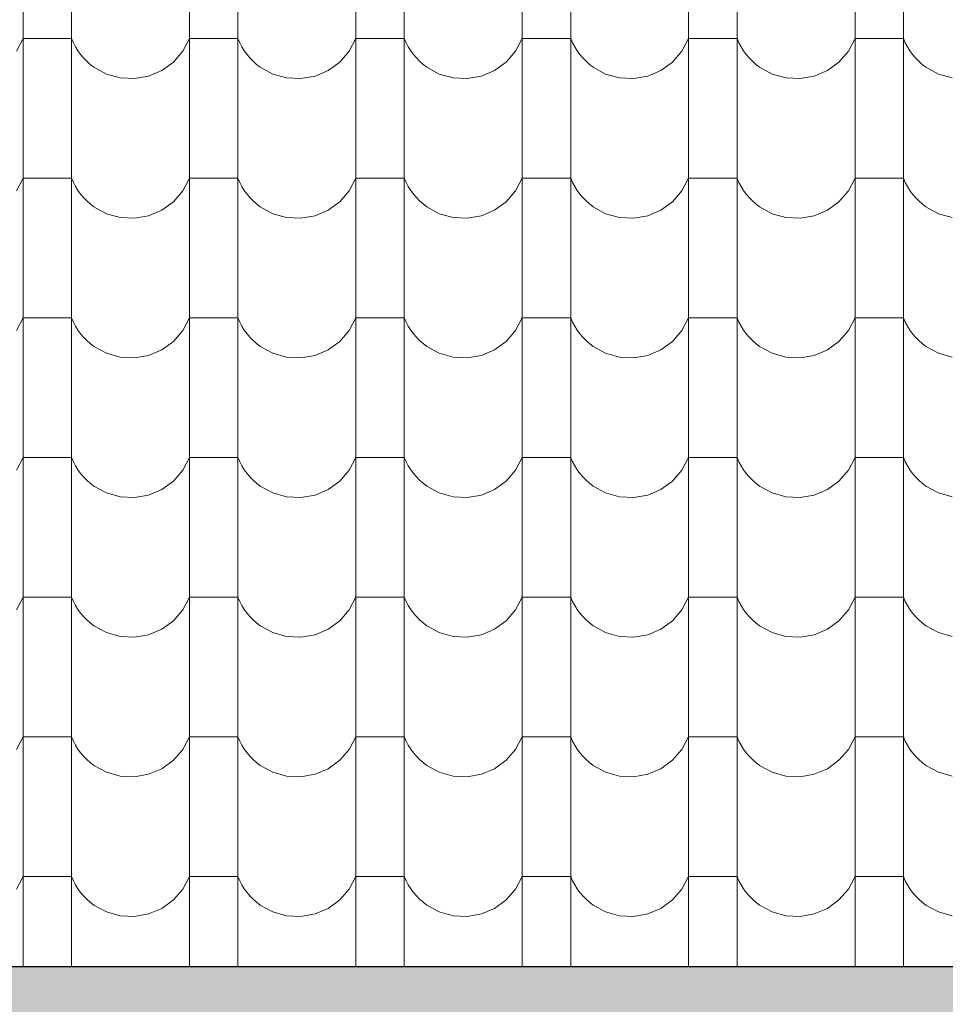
# Model space of a CAD drawing. Header units: millimetres. Extents: x -29624 to 9939, y -6894 to 6495.
# Tile 95 of 243: x -7192 to -7009, y -5443 to -5248. Entities that reach past the tile are written whole.
import ezdxf

# ---------------------------------------------------------------- set-up
doc = ezdxf.new("R2010")
doc.units = ezdxf.units.MM
doc.header["$MEASUREMENT"] = 0
doc.layers.add('810-G Ogólne', color=7, linetype='Continuous')
doc.layers.add('990-D Import IFC', color=7, linetype='Continuous')

# ---------------------------------------------------------------- blocks, each defined once
blk = doc.blocks.new('*X1830', base_point=(515069.4, 47309.9))
at = {"layer": '990-D Import IFC', "color": 251, "linetype": 'Continuous', "lineweight": 13, "true_color": 0x6a6a6a}
for p, q in [((528881.4, -40222.1), (528881.4, -40499.1)), ((528977.5, -40222.1), (528977.5, -40499.1)), ((529211.4, -40222.1), (529211.4, -40499.1)), ((529307.5, -40222.1), (529307.5, -40499.1)), ((529541.4, -40222.1), (529541.4, -40499.1)), ((529637.5, -40222.1), (529637.5, -40499.1)), ((529871.4, -40222.1), (529871.4, -40499.1)), ((529967.5, -40222.1), (529967.5, -40499.1)), ((530201.4, -40222.1), (530201.4, -40499.1)), ((530297.5, -40222.1), (530297.5, -40499.1)), ((530531.4, -40222.1), (530531.4, -40499.1)), ((530627.5, -40222.1), (530627.5, -40499.1)), ((528868.1, -40355.2), (528881.4, -40330.2)), ((528929.4, -40330.2), (528881.4, -40330.2)), ((528977.5, -40330.2), (528929.4, -40330.2)), ((528977.5, -40330.2), (528981.1, -40338.5)), ((529198.1, -40355.2), (529211.4, -40330.2)), ((529259.4, -40330.2), (529211.4, -40330.2)), ((529307.5, -40330.2), (529259.4, -40330.2)), ((529307.5, -40330.2), (529311.1, -40338.5)), ((529528.1, -40355.2), (529541.4, -40330.2)), ((529589.4, -40330.2), (529541.4, -40330.2)), ((529637.5, -40330.2), (529589.4, -40330.2)), ((529637.5, -40330.2), (529641.1, -40338.5)), ((529858.1, -40355.2), (529871.4, -40330.2)), ((529919.4, -40330.2), (529871.4, -40330.2)), ((529967.5, -40330.2), (529919.4, -40330.2)), ((529967.5, -40330.2), (529971.1, -40338.5)), ((530188.1, -40355.2), (530201.4, -40330.2)), ((530249.4, -40330.2), (530201.4, -40330.2)), ((530297.5, -40330.2), (530249.4, -40330.2)), ((530297.5, -40330.2), (530301.1, -40338.5)), ((530518.1, -40355.2), (530531.4, -40330.2)), ((530579.4, -40330.2), (530531.4, -40330.2)), ((530627.5, -40330.2), (530579.4, -40330.2)), ((530627.5, -40330.2), (530631.1, -40338.5)), ((528981.1, -40338.5), (528985.4, -40346.6)), ((528985.4, -40346.6), (528990.2, -40354.3)), ((529311.1, -40338.5), (529315.4, -40346.6)), ((529315.4, -40346.6), (529320.2, -40354.3)), ((529641.1, -40338.5), (529645.4, -40346.6)), ((529645.4, -40346.6), (529650.2, -40354.3)), ((529971.1, -40338.5), (529975.4, -40346.6)), ((529975.4, -40346.6), (529980.2, -40354.3)), ((530301.1, -40338.5), (530305.4, -40346.6)), ((530305.4, -40346.6), (530310.2, -40354.3)), ((530631.1, -40338.5), (530635.4, -40346.6)), ((530635.4, -40346.6), (530640.2, -40354.3)), ((528990.2, -40354.3), (528995.5, -40361.7)), ((528995.5, -40361.7), (529001.4, -40368.6)), ((529001.4, -40368.6), (529007.8, -40375.1)), ((529179.4, -40376.7), (529198.1, -40355.2)), ((529320.2, -40354.3), (529325.5, -40361.7)), ((529325.5, -40361.7), (529331.4, -40368.6)), ((529331.4, -40368.6), (529337.8, -40375.1)), ((529509.4, -40376.7), (529528.1, -40355.2)), ((529650.2, -40354.3), (529655.5, -40361.7)), ((529655.5, -40361.7), (529661.4, -40368.6)), ((529661.4, -40368.6), (529667.8, -40375.1)), ((529839.4, -40376.7), (529858.1, -40355.2)), ((529980.2, -40354.3), (529985.5, -40361.7)), ((529985.5, -40361.7), (529991.4, -40368.6)), ((529991.4, -40368.6), (529997.8, -40375.1)), ((530169.4, -40376.7), (530188.1, -40355.2)), ((530310.2, -40354.3), (530315.5, -40361.7)), ((530315.5, -40361.7), (530321.4, -40368.6)), ((530321.4, -40368.6), (530327.8, -40375.1)), ((530499.4, -40376.7), (530518.1, -40355.2)), ((530640.2, -40354.3), (530645.5, -40361.7)), ((530645.5, -40361.7), (530651.4, -40368.6)), ((530651.4, -40368.6), (530657.8, -40375.1)), ((529007.8, -40375.1), (529014.6, -40381.2)), ((529014.6, -40381.2), (529021.9, -40386.7)), ((529021.9, -40386.7), (529046.7, -40400.4)), ((529156.5, -40393.4), (529179.4, -40376.7)), ((529337.8, -40375.1), (529344.6, -40381.2)), ((529344.6, -40381.2), (529351.9, -40386.7)), ((529351.9, -40386.7), (529376.7, -40400.4)), ((529486.5, -40393.4), (529509.4, -40376.7)), ((529667.8, -40375.1), (529674.6, -40381.2)), ((529674.6, -40381.2), (529681.9, -40386.7)), ((529681.9, -40386.7), (529706.7, -40400.4)), ((529816.5, -40393.4), (529839.4, -40376.7)), ((529997.8, -40375.1), (530004.6, -40381.2)), ((530004.6, -40381.2), (530011.9, -40386.7)), ((530011.9, -40386.7), (530036.7, -40400.4)), ((530146.5, -40393.4), (530169.4, -40376.7)), ((530327.8, -40375.1), (530334.6, -40381.2)), ((530334.6, -40381.2), (530341.9, -40386.7)), ((530341.9, -40386.7), (530366.7, -40400.4)), ((530476.5, -40393.4), (530499.4, -40376.7)), ((530657.8, -40375.1), (530664.6, -40381.2)), ((530664.6, -40381.2), (530671.9, -40386.7)), ((530671.9, -40386.7), (530696.7, -40400.4)), ((529046.7, -40400.4), (529074.1, -40408.1)), ((529074.1, -40408.1), (529102.4, -40409.5)), ((529102.4, -40409.5), (529130.4, -40404.5)), ((529130.4, -40404.5), (529156.5, -40393.4)), ((529376.7, -40400.4), (529404.1, -40408.1)), ((529404.1, -40408.1), (529432.4, -40409.5)), ((529432.4, -40409.5), (529460.4, -40404.5)), ((529460.4, -40404.5), (529486.5, -40393.4)), ((529706.7, -40400.4), (529734.1, -40408.1)), ((529734.1, -40408.1), (529762.4, -40409.5)), ((529762.4, -40409.5), (529790.4, -40404.5)), ((529790.4, -40404.5), (529816.5, -40393.4)), ((530036.7, -40400.4), (530064.1, -40408.1)), ((530064.1, -40408.1), (530092.4, -40409.5)), ((530092.4, -40409.5), (530120.4, -40404.5)), ((530120.4, -40404.5), (530146.5, -40393.4)), ((530366.7, -40400.4), (530394.1, -40408.1)), ((530394.1, -40408.1), (530422.4, -40409.5)), ((530422.4, -40409.5), (530450.4, -40404.5)), ((530450.4, -40404.5), (530476.5, -40393.4)), ((530696.7, -40400.4), (530724.1, -40408.1)), ((528881.4, -40499.1), (528881.4, -40776.1)), ((528977.5, -40499.1), (528977.5, -40776.1)), ((529211.4, -40499.1), (529211.4, -40776.1)), ((529307.5, -40499.1), (529307.5, -40776.1)), ((529541.4, -40499.1), (529541.4, -40776.1)), ((529637.5, -40499.1), (529637.5, -40776.1)), ((529871.4, -40499.1), (529871.4, -40776.1)), ((529967.5, -40499.1), (529967.5, -40776.1)), ((530201.4, -40499.1), (530201.4, -40776.1)), ((530297.5, -40499.1), (530297.5, -40776.1)), ((530531.4, -40499.1), (530531.4, -40776.1)), ((530627.5, -40499.1), (530627.5, -40776.1)), ((528868.1, -40632.2), (528881.4, -40607.2)), ((528929.4, -40607.2), (528881.4, -40607.2)), ((528977.5, -40607.2), (528929.4, -40607.2)), ((528977.5, -40607.2), (528981.1, -40615.5)), ((528981.1, -40615.5), (528985.4, -40623.6)), ((529198.1, -40632.2), (529211.4, -40607.2)), ((529259.4, -40607.2), (529211.4, -40607.2)), ((529307.5, -40607.2), (529259.4, -40607.2)), ((529307.5, -40607.2), (529311.1, -40615.5)), ((529311.1, -40615.5), (529315.4, -40623.6)), ((529528.1, -40632.2), (529541.4, -40607.2)), ((529589.4, -40607.2), (529541.4, -40607.2)), ((529637.5, -40607.2), (529589.4, -40607.2)), ((529637.5, -40607.2), (529641.1, -40615.5)), ((529641.1, -40615.5), (529645.4, -40623.6)), ((529858.1, -40632.2), (529871.4, -40607.2)), ((529919.4, -40607.2), (529871.4, -40607.2)), ((529967.5, -40607.2), (529919.4, -40607.2)), ((529967.5, -40607.2), (529971.1, -40615.5)), ((529971.1, -40615.5), (529975.4, -40623.6)), ((530188.1, -40632.2), (530201.4, -40607.2)), ((530249.4, -40607.2), (530201.4, -40607.2)), ((530297.5, -40607.2), (530249.4, -40607.2)), ((530297.5, -40607.2), (530301.1, -40615.5)), ((530301.1, -40615.5), (530305.4, -40623.6)), ((530518.1, -40632.2), (530531.4, -40607.2)), ((530579.4, -40607.2), (530531.4, -40607.2)), ((530627.5, -40607.2), (530579.4, -40607.2)), ((530627.5, -40607.2), (530631.1, -40615.5)), ((530631.1, -40615.5), (530635.4, -40623.6)), ((528985.4, -40623.6), (528990.2, -40631.3)), ((528990.2, -40631.3), (528995.5, -40638.7)), ((528995.5, -40638.7), (529001.4, -40645.6)), ((529179.4, -40653.7), (529198.1, -40632.2)), ((529315.4, -40623.6), (529320.2, -40631.3)), ((529320.2, -40631.3), (529325.5, -40638.7)), ((529325.5, -40638.7), (529331.4, -40645.6)), ((529509.4, -40653.7), (529528.1, -40632.2)), ((529645.4, -40623.6), (529650.2, -40631.3)), ((529650.2, -40631.3), (529655.5, -40638.7)), ((529655.5, -40638.7), (529661.4, -40645.6)), ((529839.4, -40653.7), (529858.1, -40632.2)), ((529975.4, -40623.6), (529980.2, -40631.3)), ((529980.2, -40631.3), (529985.5, -40638.7)), ((529985.5, -40638.7), (529991.4, -40645.6)), ((530169.4, -40653.7), (530188.1, -40632.2)), ((530305.4, -40623.6), (530310.2, -40631.3)), ((530310.2, -40631.3), (530315.5, -40638.7)), ((530315.5, -40638.7), (530321.4, -40645.6)), ((530499.4, -40653.7), (530518.1, -40632.2)), ((530635.4, -40623.6), (530640.2, -40631.3)), ((530640.2, -40631.3), (530645.5, -40638.7)), ((530645.5, -40638.7), (530651.4, -40645.6)), ((529001.4, -40645.6), (529007.8, -40652.1)), ((529007.8, -40652.1), (529014.6, -40658.2)), ((529014.6, -40658.2), (529021.9, -40663.7)), ((529156.5, -40670.4), (529179.4, -40653.7)), ((529331.4, -40645.6), (529337.8, -40652.1)), ((529337.8, -40652.1), (529344.6, -40658.2)), ((529344.6, -40658.2), (529351.9, -40663.7)), ((529486.5, -40670.4), (529509.4, -40653.7)), ((529661.4, -40645.6), (529667.8, -40652.1)), ((529667.8, -40652.1), (529674.6, -40658.2)), ((529674.6, -40658.2), (529681.9, -40663.7)), ((529816.5, -40670.4), (529839.4, -40653.7)), ((529991.4, -40645.6), (529997.8, -40652.1)), ((529997.8, -40652.1), (530004.6, -40658.2)), ((530004.6, -40658.2), (530011.9, -40663.7)), ((530146.5, -40670.4), (530169.4, -40653.7)), ((530321.4, -40645.6), (530327.8, -40652.1)), ((530327.8, -40652.1), (530334.6, -40658.2)), ((530334.6, -40658.2), (530341.9, -40663.7)), ((530476.5, -40670.4), (530499.4, -40653.7)), ((530651.4, -40645.6), (530657.8, -40652.1)), ((530657.8, -40652.1), (530664.6, -40658.2)), ((530664.6, -40658.2), (530671.9, -40663.7)), ((529021.9, -40663.7), (529046.7, -40677.4)), ((529046.7, -40677.4), (529074.1, -40685.1)), ((529102.4, -40686.5), (529130.4, -40681.5)), ((529130.4, -40681.5), (529156.5, -40670.4)), ((529351.9, -40663.7), (529376.7, -40677.4)), ((529376.7, -40677.4), (529404.1, -40685.1)), ((529432.4, -40686.5), (529460.4, -40681.5)), ((529460.4, -40681.5), (529486.5, -40670.4)), ((529681.9, -40663.7), (529706.7, -40677.4)), ((529706.7, -40677.4), (529734.1, -40685.1)), ((529762.4, -40686.5), (529790.4, -40681.5)), ((529790.4, -40681.5), (529816.5, -40670.4)), ((530011.9, -40663.7), (530036.7, -40677.4)), ((530036.7, -40677.4), (530064.1, -40685.1)), ((530092.4, -40686.5), (530120.4, -40681.5)), ((530120.4, -40681.5), (530146.5, -40670.4)), ((530341.9, -40663.7), (530366.7, -40677.4)), ((530366.7, -40677.4), (530394.1, -40685.1)), ((530422.4, -40686.5), (530450.4, -40681.5)), ((530450.4, -40681.5), (530476.5, -40670.4)), ((530671.9, -40663.7), (530696.7, -40677.4)), ((530696.7, -40677.4), (530724.1, -40685.1)), ((529074.1, -40685.1), (529102.4, -40686.5)), ((529404.1, -40685.1), (529432.4, -40686.5)), ((529734.1, -40685.1), (529762.4, -40686.5)), ((530064.1, -40685.1), (530092.4, -40686.5)), ((530394.1, -40685.1), (530422.4, -40686.5)), ((528881.4, -40776.1), (528881.4, -41053.1)), ((528977.5, -40776.1), (528977.5, -41053.1)), ((529211.4, -40776.1), (529211.4, -41053.1)), ((529307.5, -40776.1), (529307.5, -41053.1)), ((529541.4, -40776.1), (529541.4, -41053.1)), ((529637.5, -40776.1), (529637.5, -41053.1)), ((529871.4, -40776.1), (529871.4, -41053.1)), ((529967.5, -40776.1), (529967.5, -41053.1)), ((530201.4, -40776.1), (530201.4, -41053.1)), ((530297.5, -40776.1), (530297.5, -41053.1)), ((530531.4, -40776.1), (530531.4, -41053.1)), ((530627.5, -40776.1), (530627.5, -41053.1)), ((528868.1, -40909.2), (528881.4, -40884.2)), ((528929.4, -40884.2), (528881.4, -40884.2)), ((528977.5, -40884.2), (528929.4, -40884.2)), ((528977.5, -40884.2), (528981.1, -40892.5)), ((528981.1, -40892.5), (528985.4, -40900.6)), ((529198.1, -40909.2), (529211.4, -40884.2)), ((529259.4, -40884.2), (529211.4, -40884.2)), ((529307.5, -40884.2), (529259.4, -40884.2)), ((529307.5, -40884.2), (529311.1, -40892.5)), ((529311.1, -40892.5), (529315.4, -40900.6)), ((529528.1, -40909.2), (529541.4, -40884.2)), ((529589.4, -40884.2), (529541.4, -40884.2)), ((529637.5, -40884.2), (529589.4, -40884.2)), ((529637.5, -40884.2), (529641.1, -40892.5)), ((529641.1, -40892.5), (529645.4, -40900.6)), ((529858.1, -40909.2), (529871.4, -40884.2)), ((529919.4, -40884.2), (529871.4, -40884.2)), ((529967.5, -40884.2), (529919.4, -40884.2)), ((529967.5, -40884.2), (529971.1, -40892.5)), ((529971.1, -40892.5), (529975.4, -40900.6)), ((530188.1, -40909.2), (530201.4, -40884.2)), ((530249.4, -40884.2), (530201.4, -40884.2)), ((530297.5, -40884.2), (530249.4, -40884.2)), ((530297.5, -40884.2), (530301.1, -40892.5)), ((530301.1, -40892.5), (530305.4, -40900.6)), ((530518.1, -40909.2), (530531.4, -40884.2)), ((530579.4, -40884.2), (530531.4, -40884.2)), ((530627.5, -40884.2), (530579.4, -40884.2)), ((530627.5, -40884.2), (530631.1, -40892.5)), ((530631.1, -40892.5), (530635.4, -40900.6)), ((528985.4, -40900.6), (528990.2, -40908.3)), ((528990.2, -40908.3), (528995.5, -40915.7)), ((528995.5, -40915.7), (529001.4, -40922.6)), ((529179.4, -40930.7), (529198.1, -40909.2)), ((529315.4, -40900.6), (529320.2, -40908.3)), ((529320.2, -40908.3), (529325.5, -40915.7)), ((529325.5, -40915.7), (529331.4, -40922.6)), ((529509.4, -40930.7), (529528.1, -40909.2)), ((529645.4, -40900.6), (529650.2, -40908.3)), ((529650.2, -40908.3), (529655.5, -40915.7)), ((529655.5, -40915.7), (529661.4, -40922.6)), ((529839.4, -40930.7), (529858.1, -40909.2)), ((529975.4, -40900.6), (529980.2, -40908.3)), ((529980.2, -40908.3), (529985.5, -40915.7)), ((529985.5, -40915.7), (529991.4, -40922.6)), ((530169.4, -40930.7), (530188.1, -40909.2)), ((530305.4, -40900.6), (530310.2, -40908.3)), ((530310.2, -40908.3), (530315.5, -40915.7)), ((530315.5, -40915.7), (530321.4, -40922.6)), ((530499.4, -40930.7), (530518.1, -40909.2)), ((530635.4, -40900.6), (530640.2, -40908.3)), ((530640.2, -40908.3), (530645.5, -40915.7)), ((530645.5, -40915.7), (530651.4, -40922.6)), ((529001.4, -40922.6), (529007.8, -40929.1)), ((529007.8, -40929.1), (529014.6, -40935.2)), ((529014.6, -40935.2), (529021.9, -40940.7)), ((529156.5, -40947.4), (529179.4, -40930.7)), ((529331.4, -40922.6), (529337.8, -40929.1)), ((529337.8, -40929.1), (529344.6, -40935.2)), ((529344.6, -40935.2), (529351.9, -40940.7)), ((529486.5, -40947.4), (529509.4, -40930.7)), ((529661.4, -40922.6), (529667.8, -40929.1)), ((529667.8, -40929.1), (529674.6, -40935.2)), ((529674.6, -40935.2), (529681.9, -40940.7)), ((529816.5, -40947.4), (529839.4, -40930.7)), ((529991.4, -40922.6), (529997.8, -40929.1)), ((529997.8, -40929.1), (530004.6, -40935.2)), ((530004.6, -40935.2), (530011.9, -40940.7)), ((530146.5, -40947.4), (530169.4, -40930.7)), ((530321.4, -40922.6), (530327.8, -40929.1)), ((530327.8, -40929.1), (530334.6, -40935.2)), ((530334.6, -40935.2), (530341.9, -40940.7)), ((530476.5, -40947.4), (530499.4, -40930.7)), ((530651.4, -40922.6), (530657.8, -40929.1)), ((530657.8, -40929.1), (530664.6, -40935.2)), ((530664.6, -40935.2), (530671.9, -40940.7)), ((529021.9, -40940.7), (529046.7, -40954.4)), ((529046.7, -40954.4), (529074.1, -40962.1)), ((529130.4, -40958.5), (529156.5, -40947.4)), ((529351.9, -40940.7), (529376.7, -40954.4)), ((529376.7, -40954.4), (529404.1, -40962.1)), ((529460.4, -40958.5), (529486.5, -40947.4)), ((529681.9, -40940.7), (529706.7, -40954.4)), ((529706.7, -40954.4), (529734.1, -40962.1)), ((529790.4, -40958.5), (529816.5, -40947.4)), ((530011.9, -40940.7), (530036.7, -40954.4)), ((530036.7, -40954.4), (530064.1, -40962.1)), ((530120.4, -40958.5), (530146.5, -40947.4)), ((530341.9, -40940.7), (530366.7, -40954.4)), ((530366.7, -40954.4), (530394.1, -40962.1)), ((530450.4, -40958.5), (530476.5, -40947.4)), ((530671.9, -40940.7), (530696.7, -40954.4)), ((530696.7, -40954.4), (530724.1, -40962.1)), ((529074.1, -40962.1), (529102.4, -40963.5)), ((529102.4, -40963.5), (529130.4, -40958.5)), ((529404.1, -40962.1), (529432.4, -40963.5)), ((529432.4, -40963.5), (529460.4, -40958.5)), ((529734.1, -40962.1), (529762.4, -40963.5)), ((529762.4, -40963.5), (529790.4, -40958.5)), ((530064.1, -40962.1), (530092.4, -40963.5)), ((530092.4, -40963.5), (530120.4, -40958.5)), ((530394.1, -40962.1), (530422.4, -40963.5)), ((530422.4, -40963.5), (530450.4, -40958.5)), ((528881.4, -41053.1), (528881.4, -41330.1)), ((528977.5, -41053.1), (528977.5, -41330.1)), ((529211.4, -41053.1), (529211.4, -41330.1)), ((529307.5, -41053.1), (529307.5, -41330.1)), ((529541.4, -41053.1), (529541.4, -41330.1)), ((529637.5, -41053.1), (529637.5, -41330.1)), ((529871.4, -41053.1), (529871.4, -41330.1)), ((529967.5, -41053.1), (529967.5, -41330.1)), ((530201.4, -41053.1), (530201.4, -41330.1)), ((530297.5, -41053.1), (530297.5, -41330.1)), ((530531.4, -41053.1), (530531.4, -41330.1)), ((530627.5, -41053.1), (530627.5, -41330.1)), ((528868.1, -41186.2), (528881.4, -41161.2)), ((528929.4, -41161.2), (528881.4, -41161.2)), ((528977.5, -41161.2), (528929.4, -41161.2)), ((528977.5, -41161.2), (528981.1, -41169.5)), ((528981.1, -41169.5), (528985.4, -41177.6)), ((529198.1, -41186.2), (529211.4, -41161.2)), ((529259.4, -41161.2), (529211.4, -41161.2)), ((529307.5, -41161.2), (529259.4, -41161.2)), ((529307.5, -41161.2), (529311.1, -41169.5)), ((529311.1, -41169.5), (529315.4, -41177.6)), ((529528.1, -41186.2), (529541.4, -41161.2)), ((529589.4, -41161.2), (529541.4, -41161.2)), ((529637.5, -41161.2), (529589.4, -41161.2)), ((529637.5, -41161.2), (529641.1, -41169.5)), ((529641.1, -41169.5), (529645.4, -41177.6)), ((529858.1, -41186.2), (529871.4, -41161.2)), ((529919.4, -41161.2), (529871.4, -41161.2)), ((529967.5, -41161.2), (529919.4, -41161.2)), ((529967.5, -41161.2), (529971.1, -41169.5)), ((529971.1, -41169.5), (529975.4, -41177.6)), ((530188.1, -41186.2), (530201.4, -41161.2)), ((530249.4, -41161.2), (530201.4, -41161.2)), ((530297.5, -41161.2), (530249.4, -41161.2)), ((530297.5, -41161.2), (530301.1, -41169.5)), ((530301.1, -41169.5), (530305.4, -41177.6)), ((530518.1, -41186.2), (530531.4, -41161.2)), ((530579.4, -41161.2), (530531.4, -41161.2)), ((530627.5, -41161.2), (530579.4, -41161.2)), ((530627.5, -41161.2), (530631.1, -41169.5)), ((530631.1, -41169.5), (530635.4, -41177.6)), ((528985.4, -41177.6), (528990.2, -41185.3)), ((528990.2, -41185.3), (528995.5, -41192.7)), ((529179.4, -41207.7), (529198.1, -41186.2)), ((529315.4, -41177.6), (529320.2, -41185.3)), ((529320.2, -41185.3), (529325.5, -41192.7)), ((529509.4, -41207.7), (529528.1, -41186.2)), ((529645.4, -41177.6), (529650.2, -41185.3)), ((529650.2, -41185.3), (529655.5, -41192.7)), ((529839.4, -41207.7), (529858.1, -41186.2)), ((529975.4, -41177.6), (529980.2, -41185.3)), ((529980.2, -41185.3), (529985.5, -41192.7)), ((530169.4, -41207.7), (530188.1, -41186.2)), ((530305.4, -41177.6), (530310.2, -41185.3)), ((530310.2, -41185.3), (530315.5, -41192.7)), ((530499.4, -41207.7), (530518.1, -41186.2)), ((530635.4, -41177.6), (530640.2, -41185.3)), ((530640.2, -41185.3), (530645.5, -41192.7)), ((528995.5, -41192.7), (529001.4, -41199.6)), ((529001.4, -41199.6), (529007.8, -41206.1)), ((529007.8, -41206.1), (529014.6, -41212.2)), ((529156.5, -41224.4), (529179.4, -41207.7)), ((529325.5, -41192.7), (529331.4, -41199.6)), ((529331.4, -41199.6), (529337.8, -41206.1)), ((529337.8, -41206.1), (529344.6, -41212.2)), ((529486.5, -41224.4), (529509.4, -41207.7)), ((529655.5, -41192.7), (529661.4, -41199.6)), ((529661.4, -41199.6), (529667.8, -41206.1)), ((529667.8, -41206.1), (529674.6, -41212.2)), ((529816.5, -41224.4), (529839.4, -41207.7)), ((529985.5, -41192.7), (529991.4, -41199.6)), ((529991.4, -41199.6), (529997.8, -41206.1)), ((529997.8, -41206.1), (530004.6, -41212.2)), ((530146.5, -41224.4), (530169.4, -41207.7)), ((530315.5, -41192.7), (530321.4, -41199.6)), ((530321.4, -41199.6), (530327.8, -41206.1)), ((530327.8, -41206.1), (530334.6, -41212.2)), ((530476.5, -41224.4), (530499.4, -41207.7)), ((530645.5, -41192.7), (530651.4, -41199.6)), ((530651.4, -41199.6), (530657.8, -41206.1)), ((530657.8, -41206.1), (530664.6, -41212.2)), ((529014.6, -41212.2), (529021.9, -41217.7)), ((529021.9, -41217.7), (529046.7, -41231.4)), ((529130.4, -41235.5), (529156.5, -41224.4)), ((529344.6, -41212.2), (529351.9, -41217.7)), ((529351.9, -41217.7), (529376.7, -41231.4)), ((529460.4, -41235.5), (529486.5, -41224.4)), ((529674.6, -41212.2), (529681.9, -41217.7)), ((529681.9, -41217.7), (529706.7, -41231.4)), ((529790.4, -41235.5), (529816.5, -41224.4)), ((530004.6, -41212.2), (530011.9, -41217.7)), ((530011.9, -41217.7), (530036.7, -41231.4)), ((530120.4, -41235.5), (530146.5, -41224.4)), ((530334.6, -41212.2), (530341.9, -41217.7)), ((530341.9, -41217.7), (530366.7, -41231.4)), ((530450.4, -41235.5), (530476.5, -41224.4)), ((530664.6, -41212.2), (530671.9, -41217.7)), ((530671.9, -41217.7), (530696.7, -41231.4)), ((529046.7, -41231.4), (529074.1, -41239.1)), ((529074.1, -41239.1), (529102.4, -41240.5)), ((529102.4, -41240.5), (529130.4, -41235.5)), ((529376.7, -41231.4), (529404.1, -41239.1)), ((529404.1, -41239.1), (529432.4, -41240.5)), ((529432.4, -41240.5), (529460.4, -41235.5)), ((529706.7, -41231.4), (529734.1, -41239.1)), ((529734.1, -41239.1), (529762.4, -41240.5)), ((529762.4, -41240.5), (529790.4, -41235.5)), ((530036.7, -41231.4), (530064.1, -41239.1)), ((530064.1, -41239.1), (530092.4, -41240.5)), ((530092.4, -41240.5), (530120.4, -41235.5)), ((530366.7, -41231.4), (530394.1, -41239.1)), ((530394.1, -41239.1), (530422.4, -41240.5)), ((530422.4, -41240.5), (530450.4, -41235.5)), ((530696.7, -41231.4), (530724.1, -41239.1)), ((528881.4, -41330.1), (528881.4, -41607.1)), ((528977.5, -41330.1), (528977.5, -41607.1)), ((529211.4, -41330.1), (529211.4, -41607.1)), ((529307.5, -41330.1), (529307.5, -41607.1)), ((529541.4, -41330.1), (529541.4, -41607.1)), ((529637.5, -41330.1), (529637.5, -41607.1)), ((529871.4, -41330.1), (529871.4, -41607.1)), ((529967.5, -41330.1), (529967.5, -41607.1)), ((530201.4, -41330.1), (530201.4, -41607.1)), ((530297.5, -41330.1), (530297.5, -41607.1)), ((530531.4, -41330.1), (530531.4, -41607.1)), ((530627.5, -41330.1), (530627.5, -41607.1)), ((528868.1, -41463.2), (528881.4, -41438.2)), ((528929.4, -41438.2), (528881.4, -41438.2)), ((528977.5, -41438.2), (528929.4, -41438.2)), ((528977.5, -41438.2), (528981.1, -41446.5)), ((529198.1, -41463.2), (529211.4, -41438.2)), ((529259.4, -41438.2), (529211.4, -41438.2)), ((529307.5, -41438.2), (529259.4, -41438.2)), ((529307.5, -41438.2), (529311.1, -41446.5)), ((529528.1, -41463.2), (529541.4, -41438.2)), ((529589.4, -41438.2), (529541.4, -41438.2)), ((529637.5, -41438.2), (529589.4, -41438.2)), ((529637.5, -41438.2), (529641.1, -41446.5)), ((529858.1, -41463.2), (529871.4, -41438.2)), ((529919.4, -41438.2), (529871.4, -41438.2)), ((529967.5, -41438.2), (529919.4, -41438.2)), ((529967.5, -41438.2), (529971.1, -41446.5)), ((530188.1, -41463.2), (530201.4, -41438.2)), ((530249.4, -41438.2), (530201.4, -41438.2)), ((530297.5, -41438.2), (530249.4, -41438.2)), ((530297.5, -41438.2), (530301.1, -41446.5)), ((530518.1, -41463.2), (530531.4, -41438.2)), ((530579.4, -41438.2), (530531.4, -41438.2)), ((530627.5, -41438.2), (530579.4, -41438.2)), ((530627.5, -41438.2), (530631.1, -41446.5)), ((528981.1, -41446.5), (528985.4, -41454.6)), ((528985.4, -41454.6), (528990.2, -41462.3)), ((528990.2, -41462.3), (528995.5, -41469.7)), ((529311.1, -41446.5), (529315.4, -41454.6)), ((529315.4, -41454.6), (529320.2, -41462.3)), ((529320.2, -41462.3), (529325.5, -41469.7)), ((529641.1, -41446.5), (529645.4, -41454.6)), ((529645.4, -41454.6), (529650.2, -41462.3)), ((529650.2, -41462.3), (529655.5, -41469.7)), ((529971.1, -41446.5), (529975.4, -41454.6)), ((529975.4, -41454.6), (529980.2, -41462.3)), ((529980.2, -41462.3), (529985.5, -41469.7)), ((530301.1, -41446.5), (530305.4, -41454.6)), ((530305.4, -41454.6), (530310.2, -41462.3)), ((530310.2, -41462.3), (530315.5, -41469.7)), ((530631.1, -41446.5), (530635.4, -41454.6)), ((530635.4, -41454.6), (530640.2, -41462.3)), ((530640.2, -41462.3), (530645.5, -41469.7)), ((528995.5, -41469.7), (529001.4, -41476.6)), ((529001.4, -41476.6), (529007.8, -41483.1)), ((529179.4, -41484.7), (529198.1, -41463.2)), ((529325.5, -41469.7), (529331.4, -41476.6)), ((529331.4, -41476.6), (529337.8, -41483.1)), ((529509.4, -41484.7), (529528.1, -41463.2)), ((529655.5, -41469.7), (529661.4, -41476.6)), ((529661.4, -41476.6), (529667.8, -41483.1)), ((529839.4, -41484.7), (529858.1, -41463.2)), ((529985.5, -41469.7), (529991.4, -41476.6)), ((529991.4, -41476.6), (529997.8, -41483.1)), ((530169.4, -41484.7), (530188.1, -41463.2)), ((530315.5, -41469.7), (530321.4, -41476.6)), ((530321.4, -41476.6), (530327.8, -41483.1)), ((530499.4, -41484.7), (530518.1, -41463.2)), ((530645.5, -41469.7), (530651.4, -41476.6)), ((530651.4, -41476.6), (530657.8, -41483.1)), ((529007.8, -41483.1), (529014.6, -41489.2)), ((529014.6, -41489.2), (529021.9, -41494.7)), ((529021.9, -41494.7), (529046.7, -41508.4)), ((529130.4, -41512.5), (529156.5, -41501.4)), ((529156.5, -41501.4), (529179.4, -41484.7)), ((529337.8, -41483.1), (529344.6, -41489.2)), ((529344.6, -41489.2), (529351.9, -41494.7)), ((529351.9, -41494.7), (529376.7, -41508.4)), ((529460.4, -41512.5), (529486.5, -41501.4)), ((529486.5, -41501.4), (529509.4, -41484.7)), ((529667.8, -41483.1), (529674.6, -41489.2)), ((529674.6, -41489.2), (529681.9, -41494.7)), ((529681.9, -41494.7), (529706.7, -41508.4)), ((529790.4, -41512.5), (529816.5, -41501.4)), ((529816.5, -41501.4), (529839.4, -41484.7)), ((529997.8, -41483.1), (530004.6, -41489.2)), ((530004.6, -41489.2), (530011.9, -41494.7)), ((530011.9, -41494.7), (530036.7, -41508.4)), ((530120.4, -41512.5), (530146.5, -41501.4)), ((530146.5, -41501.4), (530169.4, -41484.7)), ((530327.8, -41483.1), (530334.6, -41489.2)), ((530334.6, -41489.2), (530341.9, -41494.7)), ((530341.9, -41494.7), (530366.7, -41508.4)), ((530450.4, -41512.5), (530476.5, -41501.4)), ((530476.5, -41501.4), (530499.4, -41484.7)), ((530657.8, -41483.1), (530664.6, -41489.2)), ((530664.6, -41489.2), (530671.9, -41494.7)), ((530671.9, -41494.7), (530696.7, -41508.4)), ((529046.7, -41508.4), (529074.1, -41516.1)), ((529074.1, -41516.1), (529102.4, -41517.5)), ((529102.4, -41517.5), (529130.4, -41512.5)), ((529376.7, -41508.4), (529404.1, -41516.1)), ((529404.1, -41516.1), (529432.4, -41517.5)), ((529432.4, -41517.5), (529460.4, -41512.5)), ((529706.7, -41508.4), (529734.1, -41516.1)), ((529734.1, -41516.1), (529762.4, -41517.5)), ((529762.4, -41517.5), (529790.4, -41512.5)), ((530036.7, -41508.4), (530064.1, -41516.1)), ((530064.1, -41516.1), (530092.4, -41517.5)), ((530092.4, -41517.5), (530120.4, -41512.5)), ((530366.7, -41508.4), (530394.1, -41516.1)), ((530394.1, -41516.1), (530422.4, -41517.5)), ((530422.4, -41517.5), (530450.4, -41512.5)), ((530696.7, -41508.4), (530724.1, -41516.1)), ((528881.4, -41607.1), (528881.4, -41884.1)), ((528977.5, -41607.1), (528977.5, -41884.1)), ((529211.4, -41607.1), (529211.4, -41884.1)), ((529307.5, -41607.1), (529307.5, -41884.1)), ((529541.4, -41607.1), (529541.4, -41884.1)), ((529637.5, -41607.1), (529637.5, -41884.1)), ((529871.4, -41607.1), (529871.4, -41884.1)), ((529967.5, -41607.1), (529967.5, -41884.1)), ((530201.4, -41607.1), (530201.4, -41884.1)), ((530297.5, -41607.1), (530297.5, -41884.1)), ((530531.4, -41607.1), (530531.4, -41884.1)), ((530627.5, -41607.1), (530627.5, -41884.1)), ((528868.1, -41740.2), (528881.4, -41715.2)), ((528929.4, -41715.2), (528881.4, -41715.2)), ((528977.5, -41715.2), (528929.4, -41715.2)), ((528977.5, -41715.2), (528981.1, -41723.5)), ((529198.1, -41740.2), (529211.4, -41715.2)), ((529259.4, -41715.2), (529211.4, -41715.2)), ((529307.5, -41715.2), (529259.4, -41715.2)), ((529307.5, -41715.2), (529311.1, -41723.5)), ((529528.1, -41740.2), (529541.4, -41715.2)), ((529589.4, -41715.2), (529541.4, -41715.2)), ((529637.5, -41715.2), (529589.4, -41715.2)), ((529637.5, -41715.2), (529641.1, -41723.5)), ((529858.1, -41740.2), (529871.4, -41715.2)), ((529919.4, -41715.2), (529871.4, -41715.2)), ((529967.5, -41715.2), (529919.4, -41715.2)), ((529967.5, -41715.2), (529971.1, -41723.5)), ((530188.1, -41740.2), (530201.4, -41715.2)), ((530249.4, -41715.2), (530201.4, -41715.2)), ((530297.5, -41715.2), (530249.4, -41715.2)), ((530297.5, -41715.2), (530301.1, -41723.5)), ((530518.1, -41740.2), (530531.4, -41715.2)), ((530579.4, -41715.2), (530531.4, -41715.2)), ((530627.5, -41715.2), (530579.4, -41715.2)), ((530627.5, -41715.2), (530631.1, -41723.5)), ((528981.1, -41723.5), (528985.4, -41731.6)), ((528985.4, -41731.6), (528990.2, -41739.3)), ((529311.1, -41723.5), (529315.4, -41731.6)), ((529315.4, -41731.6), (529320.2, -41739.3)), ((529641.1, -41723.5), (529645.4, -41731.6)), ((529645.4, -41731.6), (529650.2, -41739.3)), ((529971.1, -41723.5), (529975.4, -41731.6)), ((529975.4, -41731.6), (529980.2, -41739.3)), ((530301.1, -41723.5), (530305.4, -41731.6)), ((530305.4, -41731.6), (530310.2, -41739.3)), ((530631.1, -41723.5), (530635.4, -41731.6)), ((530635.4, -41731.6), (530640.2, -41739.3)), ((528990.2, -41739.3), (528995.5, -41746.7)), ((528995.5, -41746.7), (529001.4, -41753.6)), ((529001.4, -41753.6), (529007.8, -41760.1)), ((529179.4, -41761.7), (529198.1, -41740.2)), ((529320.2, -41739.3), (529325.5, -41746.7)), ((529325.5, -41746.7), (529331.4, -41753.6)), ((529331.4, -41753.6), (529337.8, -41760.1)), ((529509.4, -41761.7), (529528.1, -41740.2)), ((529650.2, -41739.3), (529655.5, -41746.7)), ((529655.5, -41746.7), (529661.4, -41753.6)), ((529661.4, -41753.6), (529667.8, -41760.1)), ((529839.4, -41761.7), (529858.1, -41740.2)), ((529980.2, -41739.3), (529985.5, -41746.7)), ((529985.5, -41746.7), (529991.4, -41753.6)), ((529991.4, -41753.6), (529997.8, -41760.1)), ((530169.4, -41761.7), (530188.1, -41740.2)), ((530310.2, -41739.3), (530315.5, -41746.7)), ((530315.5, -41746.7), (530321.4, -41753.6)), ((530321.4, -41753.6), (530327.8, -41760.1)), ((530499.4, -41761.7), (530518.1, -41740.2)), ((530640.2, -41739.3), (530645.5, -41746.7)), ((530645.5, -41746.7), (530651.4, -41753.6)), ((530651.4, -41753.6), (530657.8, -41760.1)), ((529007.8, -41760.1), (529014.6, -41766.2)), ((529014.6, -41766.2), (529021.9, -41771.7)), ((529021.9, -41771.7), (529046.7, -41785.4)), ((529156.5, -41778.4), (529179.4, -41761.7)), ((529337.8, -41760.1), (529344.6, -41766.2)), ((529344.6, -41766.2), (529351.9, -41771.7)), ((529351.9, -41771.7), (529376.7, -41785.4)), ((529486.5, -41778.4), (529509.4, -41761.7)), ((529667.8, -41760.1), (529674.6, -41766.2)), ((529674.6, -41766.2), (529681.9, -41771.7)), ((529681.9, -41771.7), (529706.7, -41785.4)), ((529816.5, -41778.4), (529839.4, -41761.7)), ((529997.8, -41760.1), (530004.6, -41766.2)), ((530004.6, -41766.2), (530011.9, -41771.7)), ((530011.9, -41771.7), (530036.7, -41785.4)), ((530146.5, -41778.4), (530169.4, -41761.7)), ((530327.8, -41760.1), (530334.6, -41766.2)), ((530334.6, -41766.2), (530341.9, -41771.7)), ((530341.9, -41771.7), (530366.7, -41785.4)), ((530476.5, -41778.4), (530499.4, -41761.7)), ((530657.8, -41760.1), (530664.6, -41766.2)), ((530664.6, -41766.2), (530671.9, -41771.7)), ((530671.9, -41771.7), (530696.7, -41785.4)), ((529046.7, -41785.4), (529074.1, -41793.1)), ((529074.1, -41793.1), (529102.4, -41794.5)), ((529102.4, -41794.5), (529130.4, -41789.5)), ((529130.4, -41789.5), (529156.5, -41778.4)), ((529376.7, -41785.4), (529404.1, -41793.1)), ((529404.1, -41793.1), (529432.4, -41794.5)), ((529432.4, -41794.5), (529460.4, -41789.5)), ((529460.4, -41789.5), (529486.5, -41778.4)), ((529706.7, -41785.4), (529734.1, -41793.1)), ((529734.1, -41793.1), (529762.4, -41794.5)), ((529762.4, -41794.5), (529790.4, -41789.5)), ((529790.4, -41789.5), (529816.5, -41778.4)), ((530036.7, -41785.4), (530064.1, -41793.1)), ((530064.1, -41793.1), (530092.4, -41794.5)), ((530092.4, -41794.5), (530120.4, -41789.5)), ((530120.4, -41789.5), (530146.5, -41778.4)), ((530366.7, -41785.4), (530394.1, -41793.1)), ((530394.1, -41793.1), (530422.4, -41794.5)), ((530422.4, -41794.5), (530450.4, -41789.5)), ((530450.4, -41789.5), (530476.5, -41778.4)), ((530696.7, -41785.4), (530724.1, -41793.1)), ((528881.4, -41884.1), (528881.4, -42161.1)), ((528977.5, -41884.1), (528977.5, -42161.1)), ((529211.4, -41884.1), (529211.4, -42161.1)), ((529307.5, -41884.1), (529307.5, -42161.1)), ((529541.4, -41884.1), (529541.4, -42161.1)), ((529637.5, -41884.1), (529637.5, -42161.1)), ((529871.4, -41884.1), (529871.4, -42161.1)), ((529967.5, -41884.1), (529967.5, -42161.1)), ((530201.4, -41884.1), (530201.4, -42161.1)), ((530297.5, -41884.1), (530297.5, -42161.1)), ((530531.4, -41884.1), (530531.4, -42161.1)), ((530627.5, -41884.1), (530627.5, -42161.1)), ((528868.1, -42017.2), (528881.4, -41992.2)), ((528929.4, -41992.2), (528881.4, -41992.2)), ((528977.5, -41992.2), (528929.4, -41992.2)), ((528977.5, -41992.2), (528981.1, -42000.5)), ((528981.1, -42000.5), (528985.4, -42008.6)), ((528985.4, -42008.6), (528990.2, -42016.3)), ((529198.1, -42017.2), (529211.4, -41992.2)), ((529259.4, -41992.2), (529211.4, -41992.2)), ((529307.5, -41992.2), (529259.4, -41992.2)), ((529307.5, -41992.2), (529311.1, -42000.5)), ((529311.1, -42000.5), (529315.4, -42008.6)), ((529315.4, -42008.6), (529320.2, -42016.3)), ((529528.1, -42017.2), (529541.4, -41992.2)), ((529589.4, -41992.2), (529541.4, -41992.2)), ((529637.5, -41992.2), (529589.4, -41992.2)), ((529637.5, -41992.2), (529641.1, -42000.5)), ((529641.1, -42000.5), (529645.4, -42008.6)), ((529645.4, -42008.6), (529650.2, -42016.3)), ((529858.1, -42017.2), (529871.4, -41992.2)), ((529919.4, -41992.2), (529871.4, -41992.2)), ((529967.5, -41992.2), (529919.4, -41992.2)), ((529967.5, -41992.2), (529971.1, -42000.5)), ((529971.1, -42000.5), (529975.4, -42008.6)), ((529975.4, -42008.6), (529980.2, -42016.3)), ((530188.1, -42017.2), (530201.4, -41992.2)), ((530249.4, -41992.2), (530201.4, -41992.2)), ((530297.5, -41992.2), (530249.4, -41992.2)), ((530297.5, -41992.2), (530301.1, -42000.5)), ((530301.1, -42000.5), (530305.4, -42008.6)), ((530305.4, -42008.6), (530310.2, -42016.3)), ((530518.1, -42017.2), (530531.4, -41992.2)), ((530579.4, -41992.2), (530531.4, -41992.2)), ((530627.5, -41992.2), (530579.4, -41992.2)), ((530627.5, -41992.2), (530631.1, -42000.5)), ((530631.1, -42000.5), (530635.4, -42008.6)), ((530635.4, -42008.6), (530640.2, -42016.3)), ((528990.2, -42016.3), (528995.5, -42023.7)), ((528995.5, -42023.7), (529001.4, -42030.6)), ((529179.4, -42038.7), (529198.1, -42017.2)), ((529320.2, -42016.3), (529325.5, -42023.7)), ((529325.5, -42023.7), (529331.4, -42030.6)), ((529509.4, -42038.7), (529528.1, -42017.2)), ((529650.2, -42016.3), (529655.5, -42023.7)), ((529655.5, -42023.7), (529661.4, -42030.6)), ((529839.4, -42038.7), (529858.1, -42017.2)), ((529980.2, -42016.3), (529985.5, -42023.7)), ((529985.5, -42023.7), (529991.4, -42030.6)), ((530169.4, -42038.7), (530188.1, -42017.2)), ((530310.2, -42016.3), (530315.5, -42023.7)), ((530315.5, -42023.7), (530321.4, -42030.6)), ((530499.4, -42038.7), (530518.1, -42017.2)), ((530640.2, -42016.3), (530645.5, -42023.7)), ((530645.5, -42023.7), (530651.4, -42030.6)), ((529001.4, -42030.6), (529007.8, -42037.1)), ((529007.8, -42037.1), (529014.6, -42043.2)), ((529014.6, -42043.2), (529021.9, -42048.7)), ((529021.9, -42048.7), (529046.7, -42062.4)), ((529156.5, -42055.4), (529179.4, -42038.7)), ((529331.4, -42030.6), (529337.8, -42037.1)), ((529337.8, -42037.1), (529344.6, -42043.2)), ((529344.6, -42043.2), (529351.9, -42048.7)), ((529351.9, -42048.7), (529376.7, -42062.4)), ((529486.5, -42055.4), (529509.4, -42038.7)), ((529661.4, -42030.6), (529667.8, -42037.1)), ((529667.8, -42037.1), (529674.6, -42043.2)), ((529674.6, -42043.2), (529681.9, -42048.7)), ((529681.9, -42048.7), (529706.7, -42062.4)), ((529816.5, -42055.4), (529839.4, -42038.7)), ((529991.4, -42030.6), (529997.8, -42037.1)), ((529997.8, -42037.1), (530004.6, -42043.2)), ((530004.6, -42043.2), (530011.9, -42048.7)), ((530011.9, -42048.7), (530036.7, -42062.4)), ((530146.5, -42055.4), (530169.4, -42038.7)), ((530321.4, -42030.6), (530327.8, -42037.1)), ((530327.8, -42037.1), (530334.6, -42043.2)), ((530334.6, -42043.2), (530341.9, -42048.7)), ((530341.9, -42048.7), (530366.7, -42062.4)), ((530476.5, -42055.4), (530499.4, -42038.7)), ((530651.4, -42030.6), (530657.8, -42037.1)), ((530657.8, -42037.1), (530664.6, -42043.2)), ((530664.6, -42043.2), (530671.9, -42048.7)), ((530671.9, -42048.7), (530696.7, -42062.4)), ((529046.7, -42062.4), (529074.1, -42070.1)), ((529102.4, -42071.5), (529130.4, -42066.5)), ((529130.4, -42066.5), (529156.5, -42055.4)), ((529376.7, -42062.4), (529404.1, -42070.1)), ((529432.4, -42071.5), (529460.4, -42066.5)), ((529460.4, -42066.5), (529486.5, -42055.4)), ((529706.7, -42062.4), (529734.1, -42070.1)), ((529762.4, -42071.5), (529790.4, -42066.5)), ((529790.4, -42066.5), (529816.5, -42055.4)), ((530036.7, -42062.4), (530064.1, -42070.1)), ((530092.4, -42071.5), (530120.4, -42066.5)), ((530120.4, -42066.5), (530146.5, -42055.4)), ((530366.7, -42062.4), (530394.1, -42070.1)), ((530422.4, -42071.5), (530450.4, -42066.5)), ((530450.4, -42066.5), (530476.5, -42055.4)), ((530696.7, -42062.4), (530724.1, -42070.1)), ((529074.1, -42070.1), (529102.4, -42071.5)), ((529404.1, -42070.1), (529432.4, -42071.5)), ((529734.1, -42070.1), (529762.4, -42071.5)), ((530064.1, -42070.1), (530092.4, -42071.5)), ((530394.1, -42070.1), (530422.4, -42071.5)), ((528881.4, -42161.1), (528881.4, -42171)), ((528977.5, -42161.1), (528977.5, -42171)), ((529211.4, -42161.1), (529211.4, -42171)), ((529307.5, -42161.1), (529307.5, -42171)), ((529541.4, -42161.1), (529541.4, -42171)), ((529637.5, -42161.1), (529637.5, -42171)), ((529871.4, -42161.1), (529871.4, -42171)), ((529967.5, -42161.1), (529967.5, -42171)), ((530201.4, -42161.1), (530201.4, -42171)), ((530297.5, -42161.1), (530297.5, -42171)), ((530531.4, -42161.1), (530531.4, -42171)), ((530627.5, -42161.1), (530627.5, -42171))]:
    blk.add_line(p, q, dxfattribs=at)
blk = doc.blocks.new('Wypełnienie_15_3', base_point=(515069.4, 47309.9))
at = {"layer": '990-D Import IFC', "color": 251, "linetype": 'Continuous', "lineweight": 13, "true_color": 0x6a6a6a}
blk.add_blockref('*X1830', (515069.4, 47309.9), dxfattribs=at)

msp = doc.modelspace()

# ---------------------------------------------------------------- hatches: boundary and pattern name
at = {"layer": '990-D Import IFC', "linetype": 'Continuous', "lineweight": 5, "true_color": 0x7c7f7e}
msp.add_hatch(color=8, dxfattribs=at).paths.add_polyline_path([(-7473.598, -5447.404), (-7389.534, -5447.404), (-7389.534, -6343.364, 0.8167997), (-7377.532, -6343.364), (-7377.532, -5447.404), (-6676.935, -5447.404), (-6657.884, -5435.404), (-7473.598, -5435.404)])

# ---------------------------------------------------------------- linework, layer by layer
at = {"layer": '810-G Ogólne', "color": 7, "linetype": 'Continuous', "lineweight": 25}
msp.add_line((-7473.598, -5435.404), (-6657.884, -5435.404), dxfattribs=at)
at = {"layer": '990-D Import IFC', "color": 7, "linetype": 'Continuous', "lineweight": 13}
msp.add_lwpolyline([(-7546.148, -5067.404), (-6046.199, -5067.404), (-6660.525, -5435.404), (-7473.598, -5435.404), (-7473.598, -5462.404), (-8267.598, -5462.404)], close=True, dxfattribs=at)
msp.add_lwpolyline([(-7473.598, -5447.404), (-7473.598, -5435.404), (-6657.884, -5435.404), (-6676.935, -5447.404), (-7377.532, -5447.404), (-7377.532, -6343.364, -0.8167997), (-7389.534, -6343.364), (-7389.534, -5447.404)], format="xyb", close=True, dxfattribs=at)

# ---------------------------------------------------------------- block references
at = {"layer": '990-D Import IFC', "color": 251, "linetype": 'Continuous', "lineweight": 13, "true_color": 0x6a6a6a, "xscale": 0.1, "yscale": 0.1, "zscale": 0.1}
msp.add_blockref('Wypełnienie_15_3', (-8573.008, 3512.683), dxfattribs=at)

doc.saveas('drawing.dxf')
